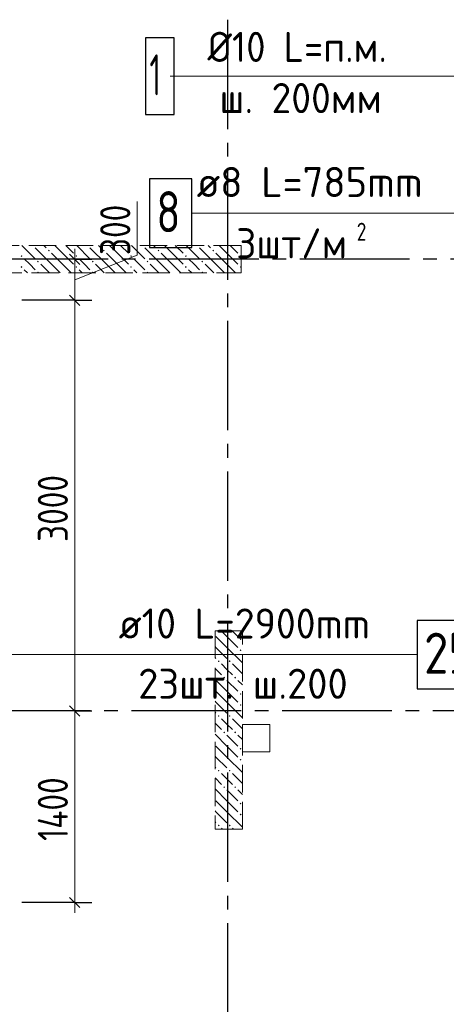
# Model space of a CAD drawing. Header units: millimetres. Extents: x 0 to 43617, y 0 to 59400.
# Tile 36 of 45: x 13108 to 16223, y 48026 to 55220. Entities that reach past the tile are written whole.
import ezdxf

# ---------------------------------------------------------------- set-up
doc = ezdxf.new("R2010")
doc.units = ezdxf.units.MM
doc.linetypes.add('______2', pattern=[270, 200, -70])
doc.linetypes.add('______5', pattern=[1100, 800, -100, 100, -100])
for name, color, linetype, lineweight in [('Standard', 7, 'Continuous', 25), ('ДОП Низ по У', 7, 'Continuous', 25), ('ЖБ Пилон', 180, 'Continuous', 25), ('Оси', 40, '______5', 18), ('Позиционная метка номер позиции', 7, 'Continuous', 13), ('Фиксатор', 7, 'Continuous', 25)]:
    doc.layers.add(name, color=color, linetype=linetype, lineweight=lineweight)
doc.layers.add('ЖБ Перекрытие верхний уровень', color=7, linetype='Continuous', lineweight=25, true_color=0xe0e0ff)
doc.styles.add('GOST 2.304-81', font='txt')
doc.styles.add('ISOCPEUR', font='txt')

msp = doc.modelspace()

# ---------------------------------------------------------------- hatches: boundary and pattern name
at = {"layer": 'ЖБ Пилон', "linetype": 'Continuous', "lineweight": 18, "transparency": 33554687}
for points in [[(13204.3, 53570), (13201, 53566.6), (13197.6, 53570)], [(13314.5, 53533.1), (13321, 53539.6), (13327.5, 53533.1), (13321, 53526.6)], [(13604.3, 53570), (13601, 53566.6), (13597.6, 53570)], [(13714.5, 53533.1), (13721, 53539.6), (13727.5, 53533.1), (13721, 53526.6)], [(14004.3, 53570), (14001, 53566.6), (13997.6, 53570)], [(14114.5, 53533.1), (14121, 53539.6), (14127.5, 53533.1), (14121, 53526.6)], [(14404.3, 53570), (14401, 53566.6), (14397.6, 53570)], [(14514.5, 53533.1), (14521, 53539.6), (14527.5, 53533.1), (14521, 53526.6)], [(13114.5, 53493.1), (13121, 53499.6), (13127.5, 53493.1), (13121, 53486.6)], [(13234.5, 53453.1), (13241, 53459.6), (13247.4, 53453.1), (13241, 53446.6)], [(13514.5, 53493.1), (13521, 53499.6), (13527.5, 53493.1), (13521, 53486.6)], [(13634.5, 53453.1), (13641, 53459.6), (13647.4, 53453.1), (13641, 53446.6)], [(13914.5, 53493.1), (13921, 53499.6), (13927.5, 53493.1), (13921, 53486.6)], [(14034.5, 53453.1), (14041, 53459.6), (14047.4, 53453.1), (14041, 53446.6)], [(14314.5, 53493.1), (14321, 53499.6), (14327.5, 53493.1), (14321, 53486.6)], [(14434.5, 53453.1), (14441, 53459.6), (14447.4, 53453.1), (14441, 53446.6)], [(14714.5, 53493.1), (14721, 53499.6), (14724, 53496.6), (14724, 53489.7), (14721, 53486.6)], [(13114.5, 53413.1), (13121, 53419.6), (13127.5, 53413.1), (13121, 53406.6)], [(13234.5, 53373.1), (13241, 53379.6), (13247.4, 53373.1), (13244.3, 53370), (13237.6, 53370)], [(13514.5, 53413.1), (13521, 53419.6), (13527.5, 53413.1), (13521, 53406.6)], [(13634.5, 53373.1), (13641, 53379.6), (13647.4, 53373.1), (13644.3, 53370), (13637.6, 53370)], [(13914.5, 53413.1), (13921, 53419.6), (13927.5, 53413.1), (13921, 53406.6)], [(14034.5, 53373.1), (14041, 53379.6), (14047.4, 53373.1), (14044.3, 53370), (14037.6, 53370)], [(14314.5, 53413.1), (14321, 53419.6), (14327.5, 53413.1), (14321, 53406.6)], [(14434.5, 53373.1), (14441, 53379.6), (14447.4, 53373.1), (14444.3, 53370), (14437.6, 53370)], [(14714.5, 53413.1), (14721, 53419.6), (14724, 53416.6), (14724, 53409.7), (14721, 53406.6)], [(14714.5, 50693.1), (14721, 50699.6), (14727.5, 50693.1), (14721, 50686.6)], [(14714.5, 50613.1), (14721, 50619.6), (14727.5, 50613.1), (14721, 50606.6)], [(14554.4, 50533.1), (14560.9, 50539.6), (14567.4, 50533.1), (14560.9, 50526.6)], [(14634.5, 50533.1), (14640.9, 50539.6), (14647.4, 50533.1), (14640.9, 50526.6)], [(14594.5, 50413.1), (14601, 50419.6), (14607.5, 50413.1), (14601, 50406.6)], [(14674.5, 50413.1), (14681, 50419.6), (14687.5, 50413.1), (14681, 50406.6)], [(14714.5, 50293.1), (14721, 50299.6), (14727.5, 50293.1), (14721, 50286.6)], [(14714.5, 50213.1), (14721, 50219.6), (14727.5, 50213.1), (14721, 50206.6)], [(14554.4, 50133.1), (14560.9, 50139.6), (14567.4, 50133.1), (14560.9, 50126.6)], [(14634.5, 50133.1), (14640.9, 50139.6), (14647.4, 50133.1), (14640.9, 50126.6)], [(14594.5, 50013.1), (14601, 50019.6), (14607.5, 50013.1), (14601, 50006.6)], [(14674.5, 50013.1), (14681, 50019.6), (14687.5, 50013.1), (14681, 50006.6)], [(14714.5, 49893.1), (14721, 49899.6), (14727.5, 49893.1), (14721, 49886.6)], [(14714.5, 49813.1), (14721, 49819.6), (14727.5, 49813.1), (14721, 49806.6)], [(14554.4, 49733.1), (14560.9, 49739.6), (14567.4, 49733.1), (14560.9, 49726.6)], [(14634.5, 49733.1), (14640.9, 49739.6), (14647.4, 49733.1), (14640.9, 49726.6)], [(14594.5, 49613.1), (14601, 49619.6), (14607.5, 49613.1), (14601, 49606.6)], [(14674.5, 49613.1), (14681, 49619.6), (14687.5, 49613.1), (14681, 49606.6)], [(14714.5, 49493.1), (14721, 49499.6), (14727.5, 49493.1), (14721, 49486.6)], [(14714.5, 49413.1), (14721, 49419.6), (14727.5, 49413.1), (14721, 49406.6)], [(14554.4, 49333.1), (14560.9, 49339.6), (14567.4, 49333.1), (14560.9, 49326.6)], [(14634.5, 49333.1), (14640.9, 49339.6), (14647.4, 49333.1), (14640.9, 49326.6)]]:
    msp.add_hatch(color=7, dxfattribs=at).paths.add_polyline_path(points, flags=16)

# ---------------------------------------------------------------- linework, layer by layer
at = {"layer": 'Standard', "color": 7, "linetype": 'Continuous', "lineweight": 13, "transparency": 33554687}
for p, q in [((13965.4, 53500.4), (13965.4, 53891.4)), ((13509.8, 53470), (13509.8, 53545)), ((13509.8, 53320), (13965.4, 53500.4)), ((13509.8, 53470), (13509.8, 53170)), ((13509.8, 48770), (13509.8, 48695))]:
    msp.add_line(p, q, dxfattribs=at)
at = {"layer": 'Standard', "color": 251, "linetype": 'Continuous', "lineweight": -3, "true_color": 0x656565, "transparency": 33554687}
for p, q in [((13509.8, 53470), (13384.8, 53470)), ((13509.8, 53470), (13634.8, 53470)), ((13509.8, 53470), (13509.8, 53470)), ((13509.8, 53170), (13124, 53170)), ((13509.8, 53170), (13384.8, 53170)), ((13509.8, 53170), (13634.8, 53170)), ((13509.8, 50170), (13384.8, 50170)), ((13509.8, 50170), (13634.8, 50170)), ((13509.8, 50170), (13509.8, 50170)), ((13509.8, 48770), (13124, 48770)), ((13509.8, 48770), (13384.8, 48770)), ((13509.8, 48770), (13634.8, 48770))]:
    msp.add_line(p, q, dxfattribs=at)
at = {"layer": 'Standard', "color": 7, "linetype": 'Continuous', "lineweight": 25, "transparency": 33554687}
for p, q in [((13472.3, 53507.5), (13547.3, 53432.5)), ((13472.3, 53207.5), (13547.3, 53132.5)), ((13472.3, 50207.5), (13547.3, 50132.5)), ((13472.3, 48807.5), (13547.3, 48732.5))]:
    msp.add_line(p, q, dxfattribs=at)
at = {"layer": 'Standard', "color": 7, "linetype": 'Continuous', "lineweight": 13, "transparency": 33554687}
for points in [[(13509.8, 53170), (13509.8, 51473.6), (13509.8, 51473.6), (13509.8, 50170)], [(13509.8, 50170), (13509.8, 49476.3), (13509.8, 49476.3), (13509.8, 48770)]]:
    msp.add_lwpolyline(points, dxfattribs=at)
at = {"layer": 'ДОП Низ по У', "color": 7, "linetype": 'Continuous', "lineweight": 13, "transparency": 33554687}
msp.add_line((13809.8, 50581.1), (15895.8, 50581.1), dxfattribs=at)
at = {"layer": 'ДОП Низ по У', "color": 7, "linetype": 'Continuous', "lineweight": 25, "transparency": 33554687}
msp.add_lwpolyline([(16009.8, 50331.1), (16529.8, 50331.1), (16529.8, 50831.1), (16009.8, 50831.1), (16009.8, 50331.1)], dxfattribs=at)
at = {"layer": 'ЖБ Перекрытие верхний уровень', "color": 7, "linetype": 'Continuous', "lineweight": 18, "transparency": 33554687}
for p, q in [((14934, 50070), (14734, 50070)), ((14734, 50070), (14734, 49870)), ((14934, 49870), (14934, 50070)), ((14734, 49870), (14934, 49870))]:
    msp.add_line(p, q, dxfattribs=at)
at = {"layer": 'ЖБ Пилон', "color": 253, "linetype": '______2', "lineweight": 13, "true_color": 0xa0a0a0, "transparency": 33554687}
for p, q in [((14724, 53570), (12924, 53570)), ((14724, 53370), (14724, 53570)), ((12924, 53370), (14724, 53370)), ((14534, 50755), (14534, 49305)), ((14734, 50755), (14534, 50755)), ((14734, 49305), (14734, 50755)), ((14534, 49305), (14734, 49305))]:
    msp.add_line(p, q, dxfattribs=at)
at = {"layer": 'ЖБ Пилон', "color": 9, "linetype": 'Continuous', "lineweight": 18, "true_color": 0xc7c7c7, "transparency": 33554687}
for p, q in [((13124.1, 53570), (13221, 53473.1)), ((13341, 53433.1), (13221, 53553.1)), ((13284.1, 53570), (13301, 53553.1)), ((13421, 53513.1), (13364.1, 53570)), ((13444.1, 53570), (13501, 53513.1)), ((13524.1, 53570), (13621, 53473.1)), ((13741, 53433.1), (13621, 53553.1)), ((13684.1, 53570), (13701, 53553.1)), ((13821, 53513.1), (13764.1, 53570)), ((13844.1, 53570), (13901, 53513.1)), ((13924.1, 53570), (14021, 53473.1)), ((14141, 53433.1), (14021, 53553.1)), ((14084.1, 53570), (14101, 53553.1)), ((14221, 53513.1), (14164.1, 53570)), ((14244.1, 53570), (14301, 53513.1)), ((14324.1, 53570), (14421, 53473.1)), ((14541, 53433.1), (14421, 53553.1)), ((14484.1, 53570), (14501, 53553.1)), ((14621, 53513.1), (14564.1, 53570)), ((14644.1, 53570), (14701, 53513.1)), ((13181, 53433.1), (13141, 53473.1)), ((13341, 53513.1), (13421, 53433.1)), ((13421, 53513.1), (13501, 53433.1)), ((13581, 53433.1), (13541, 53473.1)), ((13741, 53513.1), (13821, 53433.1)), ((13821, 53513.1), (13901, 53433.1)), ((13981, 53433.1), (13941, 53473.1)), ((14141, 53513.1), (14221, 53433.1)), ((14221, 53513.1), (14301, 53433.1)), ((14381, 53433.1), (14341, 53473.1)), ((14541, 53513.1), (14621, 53433.1)), ((14621, 53513.1), (14701, 53433.1)), ((13141, 53393.1), (13164.1, 53370)), ((13221, 53393.1), (13181, 53433.1)), ((13260.9, 53433.1), (13324.1, 53370)), ((13341, 53433.1), (13404.1, 53370)), ((13421, 53433.1), (13484.1, 53370)), ((13541, 53393.1), (13564.1, 53370)), ((13621, 53393.1), (13581, 53433.1)), ((13660.9, 53433.1), (13724.1, 53370)), ((13741, 53433.1), (13804.1, 53370)), ((13821, 53433.1), (13884.1, 53370)), ((13941, 53393.1), (13964.1, 53370)), ((14021, 53393.1), (13981, 53433.1)), ((14060.9, 53433.1), (14124.1, 53370)), ((14141, 53433.1), (14204.1, 53370)), ((14221, 53433.1), (14284.1, 53370)), ((14341, 53393.1), (14364.1, 53370)), ((14421, 53393.1), (14381, 53433.1)), ((14460.9, 53433.1), (14524.1, 53370)), ((14541, 53433.1), (14604.1, 53370)), ((14621, 53433.1), (14684.1, 53370)), ((14621, 50713.1), (14579.1, 50755)), ((14659.1, 50755), (14701, 50713.1)), ((14541, 50713.1), (14621, 50633.1)), ((14621, 50713.1), (14701, 50633.1)), ((14541, 50633.1), (14534, 50640.1)), ((14541, 50633.1), (14621, 50553.1)), ((14621, 50633.1), (14734, 50520.1)), ((14534, 50560.1), (14541, 50553.1)), ((14621, 50473.1), (14581, 50513.1)), ((14660.9, 50513.1), (14734, 50440.1)), ((14534, 50480.1), (14581, 50433.1)), ((14660.9, 50433.1), (14621, 50473.1)), ((14621, 50313.1), (14534, 50400.1)), ((14621, 50393.1), (14701, 50313.1)), ((14701, 50393.1), (14734, 50360.1)), ((14541, 50313.1), (14621, 50233.1)), ((14621, 50313.1), (14701, 50233.1)), ((14541, 50233.1), (14534, 50240.1)), ((14541, 50233.1), (14621, 50153.1)), ((14621, 50233.1), (14734, 50120.1)), ((14534, 50160.1), (14541, 50153.1)), ((14534, 50080.1), (14581, 50033.1)), ((14621, 50073.1), (14581, 50113.1)), ((14660.9, 50033.1), (14621, 50073.1)), ((14660.9, 50113.1), (14734, 50040.1)), ((14621, 49913.1), (14534, 50000.1)), ((14621, 49993.1), (14701, 49913.1)), ((14701, 49993.1), (14734, 49960.1)), ((14541, 49913.1), (14621, 49833.1)), ((14621, 49913.1), (14701, 49833.1)), ((14541, 49833.1), (14534, 49840.1)), ((14541, 49833.1), (14621, 49753.1)), ((14621, 49833.1), (14734, 49720.1)), ((14534, 49760.1), (14541, 49753.1)), ((14621, 49673.1), (14581, 49713.1)), ((14660.9, 49713.1), (14734, 49640.1)), ((14534, 49680.1), (14581, 49633.1)), ((14660.9, 49633.1), (14621, 49673.1)), ((14621, 49513.1), (14534, 49600.1)), ((14621, 49593.1), (14701, 49513.1)), ((14701, 49593.1), (14734, 49560.1)), ((14541, 49513.1), (14621, 49433.1)), ((14621, 49513.1), (14701, 49433.1)), ((14541, 49433.1), (14534, 49440.1)), ((14541, 49433.1), (14621, 49353.1)), ((14621, 49433.1), (14734, 49320.1)), ((14534, 49360.1), (14541, 49353.1)), ((14589.1, 49305), (14581, 49313.1)), ((14660.9, 49313.1), (14669.1, 49305))]:
    msp.add_line(p, q, dxfattribs=at)
at = {"layer": 'Оси', "color": 8, "linetype": '______5', "lineweight": -3, "transparency": 33554687}
for p, q in [((14624, 57420), (14624, 7100)), ((22554, 53470), (4600, 53470)), ((26824, 50170), (4600, 50170))]:
    msp.add_line(p, q, dxfattribs=at)
at = {"layer": 'Позиционная метка номер позиции', "color": 7, "linetype": 'Continuous', "lineweight": 13, "transparency": 33554687}
for points in [[(14205.5, 54806.7), (17165.5, 54806.7), (17165.5, 55804.1)], [(17251.6, 54062.7), (17251.6, 53806.7), (14365.5, 53806.7)], [(11574, 50970), (11962.9, 50581.1), (16009.8, 50581.1)]]:
    msp.add_lwpolyline(points, dxfattribs=at)
at = {"layer": 'Позиционная метка номер позиции', "color": 7, "linetype": 'Continuous', "lineweight": 25, "transparency": 33554687}
msp.add_lwpolyline([(14025.5, 54526.7), (14235.5, 54526.7), (14235.5, 55086.7), (14025.5, 55086.7), (14025.5, 54526.7)], dxfattribs=at)
at = {"layer": 'Фиксатор', "color": 7, "linetype": 'Continuous', "lineweight": 13, "transparency": 33554687}
msp.add_line((14379.5, 53806.7), (16201.5, 53806.7), dxfattribs=at)
at = {"layer": 'Фиксатор', "color": 7, "linetype": 'Continuous', "lineweight": 25, "transparency": 33554687}
msp.add_lwpolyline([(14055.5, 53556.7), (14365.5, 53556.7), (14365.5, 54056.7), (14055.5, 54056.7), (14055.5, 53556.7)], dxfattribs=at)
msp.add_lwpolyline([(14055.5, 53556.7), (14365.5, 53556.7), (14365.5, 54056.7), (14055.5, 54056.7), (14055.5, 53556.7)], dxfattribs=at)

# ---------------------------------------------------------------- texts
at = {"layer": 'Standard', "color": 7, "linetype": 'Continuous', "lineweight": 25, "transparency": 33554687, "char_height": 220, "attachment_point": 7, "rotation": 90, "style": 'GOST 2.304-81'}
for s, insert, width in [('300', (13915.4, 53500.4), 516.396), ('3000', (13459.8, 51404.2), 657.046), ('1400', (13459.8, 49219.8), 625.741)]:
    msp.add_mtext(s, dxfattribs=dict(at, insert=insert, width=width))
at = {"layer": 'ДОП Низ по У', "color": 7, "linetype": 'Continuous', "lineweight": 13, "transparency": 33554687, "attachment_point": 7, "style": 'ISOCPEUR'}
for s, insert, char_height, width in [('\\W0.96;ø10 L=2900mm ', (13829.8, 50698.4), 220, 2150.516), ('\\W0.87;25', (16059.8, 50441.1), 300, 550.811), ('\\W0.98;23шт. ш.200 ', (13972.8, 50258.4), 220, 1866.447)]:
    msp.add_mtext(s, dxfattribs=dict(at, insert=insert, char_height=char_height, width=width))
at = {"layer": 'Позиционная метка номер позиции', "color": 7, "linetype": 'Continuous', "lineweight": 25, "transparency": 33554687, "attachment_point": 7, "style": 'ISOCPEUR'}
for s, insert, char_height, width in [('\\W0.94;Ø10 L=п.м.', (14478.7, 54911.2), 220, 1488.697), ('\\W0.56;1', (14055.5, 54666.7), 300, 233.324), ('\\W0.96;ш. 200мм', (14566.7, 54537.2), 220, 1315.474)]:
    msp.add_mtext(s, dxfattribs=dict(at, insert=insert, char_height=char_height, width=width))
at = {"layer": 'Фиксатор', "color": 7, "linetype": 'Continuous', "lineweight": 13, "transparency": 33554687, "attachment_point": 7, "style": 'ISOCPEUR'}
for s, insert, char_height, width in [('\\W0.98;ø8 L=785mm ', (14399.5, 53924), 220, 1888.522), ('\\W0.78;8', (14105.5, 53666.7), 300, 326.407), ('\\W0.78;8', (14105.5, 53666.7), 300, 326.407)]:
    msp.add_mtext(s, dxfattribs=dict(at, insert=insert, char_height=char_height, width=width))
at = {"layer": 'Фиксатор', "color": 7, "linetype": 'Continuous', "lineweight": 25, "transparency": 33554687, "attachment_point": 7, "style": 'ISOCPEUR'}
for s, insert, char_height, width in [('\\W0.78;2', (15568.7, 53604.5), 132, 143.621), ('\\W0.95;3шт/м', (14688.7, 53476.2), 220, 984.303)]:
    msp.add_mtext(s, dxfattribs=dict(at, insert=insert, char_height=char_height, width=width))

doc.saveas('drawing.dxf')
